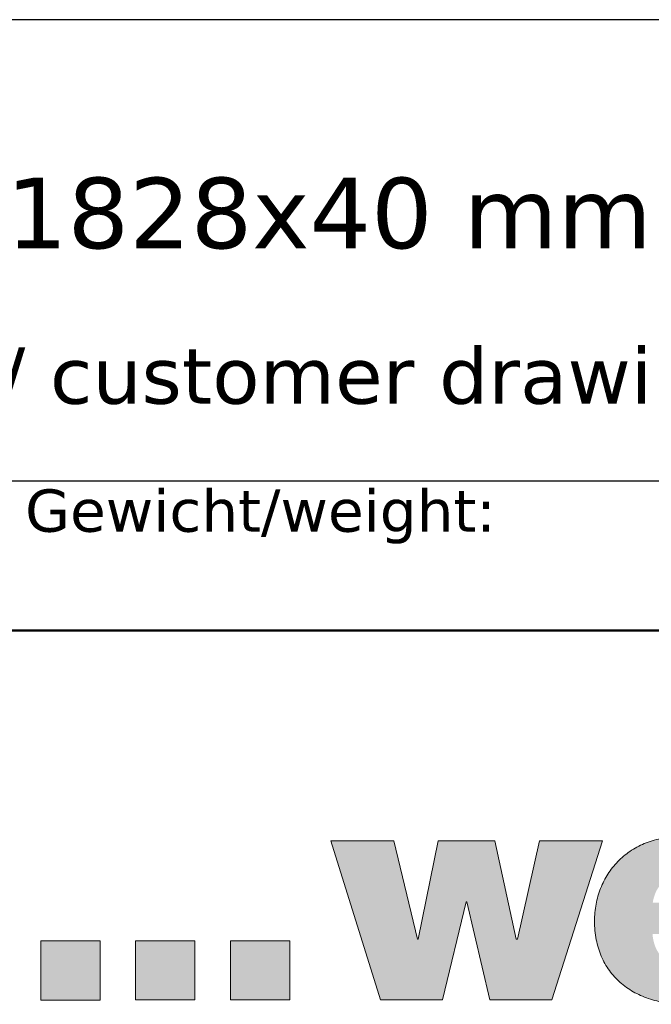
# Model space of a CAD drawing. Header units: millimetres. Extents: x -13716 to 13716, y -300 to 4365.
# Tile 3 of 12: x 2465 to 2800, y 395 to 919. Entities that reach past the tile are written whole.
import ezdxf
from ezdxf.enums import TextEntityAlignment as Align

# ---------------------------------------------------------------- set-up
doc = ezdxf.new("R2010")
doc.units = ezdxf.units.MM
doc.header["$LTSCALE"] = 15
doc.layers.get('0').update_dxf_attribs({"lineweight": 25})
for name, color, linetype, lineweight in [('AM_BOR', 7, 'Continuous', 25), ('Ebene 1', 7, 'Continuous', 25), ('Schraffur (ISO)', 7, 'Continuous', 18), ('Titel (ISO)', 7, 'Continuous', 50)]:
    doc.layers.add(name, color=color, linetype=linetype, lineweight=lineweight)
doc.styles.add('Notiztext 3.5', font='verdana.ttf')
doc.styles.add('Pfeiltext', font='verdana.ttf')
doc.styles.get("Standard").update_dxf_attribs({"font": 'verdana.ttf'})
doc.styles.add('Textstil26', font='verdana.ttf')
doc.styles.add('Textstil30', font='verdana.ttf')
doc.styles.add('Textstil32', font='verdana.ttf', dxfattribs={"width": 0.800000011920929})
doc.styles.add('Textstil69', font='verdana.ttf')
doc.styles.add('Textstil76', font='verdana.ttf')
doc.styles.add('Textstil77', font='verdana.ttf')

# ---------------------------------------------------------------- blocks, each defined once
blk = doc.blocks.new('Schriftfelder wedi Standard - Inch_Zoll ohne Toleranz')
at = {"layer": 'Schraffur (ISO)'}
for points in [[(-33.50274479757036, 24.89226535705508), (-31.74361691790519, 19.25673867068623), (-29.5392199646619, 19.25673867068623), (-28.7035945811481, 22.72129175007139), (-28.68281452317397, 22.72129175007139), (-27.86738501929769, 19.25673867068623), (-25.66494923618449, 19.25673867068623), (-23.8721893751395, 24.89226535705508), (-26.10909168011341, 24.89226535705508), (-26.88984602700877, 21.40772503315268), (-26.93365940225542, 21.40772503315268), (-27.6831602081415, 24.89226535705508), (-29.69160705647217, 24.89226535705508), (-30.4069751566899, 21.40772503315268), (-30.42800557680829, 21.40772503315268), (-31.26396477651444, 24.89226535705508)], [(-41.67694362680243, 21.33945962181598), (-43.77810792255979, 21.33945962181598), (-43.77810792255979, 19.23771114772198), (-41.67694362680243, 19.23771114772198)], [(-38.31645774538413, 21.33945962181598), (-40.41762204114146, 21.33945962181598), (-40.41762204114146, 19.25673867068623), (-38.31645774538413, 19.25673867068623)], [(-34.95739058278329, 21.33945962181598), (-34.95739058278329, 19.25673867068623), (-37.05684407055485, 19.25673867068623), (-37.05684407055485, 21.33945962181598)]]:
    blk.add_hatch(color=256, dxfattribs=at).paths.add_polyline_path(points)
h = blk.add_hatch(color=256, dxfattribs=at)
edge = h.paths.add_edge_path(flags=0)
edge.add_spline(control_points=[(-20.98426204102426, 23.64450215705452), (-20.93361218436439, 23.64454974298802), (-20.83437356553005, 23.63754410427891), (-20.69147196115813, 23.60588274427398), (-20.55957938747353, 23.5548363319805), (-20.43987860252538, 23.48610563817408), (-20.33350778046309, 23.4013683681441), (-20.24149284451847, 23.30219102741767), (-20.16524251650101, 23.19053605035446), (-20.10469144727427, 23.06678253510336), (-20.06540926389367, 22.93726973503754), (-20.03723755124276, 22.81162278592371), (-20.04818145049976, 22.7487896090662), (-20.03186208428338, 22.69787830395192), (-20.05383970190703, 22.70000191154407), (-20.08154656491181, 22.69841984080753), (-20.13424444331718, 22.69940583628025), (-20.20583445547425, 22.69897524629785), (-20.33532407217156, 22.69918562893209), (-20.52850526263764, 22.69905292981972), (-20.78674112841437, 22.69910726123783), (-21.0652178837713, 22.69908162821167), (-21.34366291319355, 22.69912245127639), (-21.60198283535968, 22.6990007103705), (-21.79495383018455, 22.69930830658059), (-21.9247773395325, 22.69881928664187), (-21.99568389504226, 22.69982032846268), (-22.04994681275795, 22.69752804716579), (-22.07514250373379, 22.70120611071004), (-22.09317685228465, 22.69769359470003), (-22.08774736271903, 22.71288525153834), (-22.08593480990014, 22.74504617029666), (-22.06336486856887, 22.83756191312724), (-22.03018547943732, 22.96177174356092), (-21.97088271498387, 23.10334015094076), (-21.89801107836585, 23.22865513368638), (-21.81015043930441, 23.33869654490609), (-21.70763393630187, 23.43258354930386), (-21.59050083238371, 23.50991948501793), (-21.45897585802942, 23.57030233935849), (-21.31323256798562, 23.61347009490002), (-21.15340026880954, 23.6392758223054), (-21.04198039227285, 23.64444793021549), (-20.98426204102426, 23.64450215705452)], knot_values=[-1, -1, -1, -1, -0.9705218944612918, -0.9423438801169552, -0.915116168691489, -0.8885306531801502, -0.8623203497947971, -0.8362542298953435, -0.81012821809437, -0.7837536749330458, -0.7569448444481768, -0.7295066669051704, -0.7154766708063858, -0.7107476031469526, -0.7096778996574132, -0.703909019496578, -0.6937109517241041, -0.6795758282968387, -0.6619957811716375, -0.6184694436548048, -0.5670689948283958, -0.5117314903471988, -0.4563939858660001, -0.4049935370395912, -0.3614671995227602, -0.3438871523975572, -0.3297520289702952, -0.3195539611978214, -0.3137850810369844, -0.3127153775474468, -0.311324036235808, -0.3071444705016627, -0.2907787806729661, -0.2596290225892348, -0.2302953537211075, -0.2023696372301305, -0.1753595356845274, -0.1487009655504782, -0.1217865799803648, -0.09400495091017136, -0.06477885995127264, -0.03359195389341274, 0, 0, 0, 0], degree=3, periodic=0)
edge = h.paths.add_edge_path()
edge.add_line((-17.97782995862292, 21.58172672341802), (-22.100626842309, 21.58172672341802))
edge.add_spline(control_points=[(-22.10062684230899, 21.58172672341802), (-22.09664542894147, 21.54234334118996), (-22.088802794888, 21.46476549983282), (-22.06743743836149, 21.35143565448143), (-22.03917629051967, 21.24315814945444), (-22.00338687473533, 21.14037833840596), (-21.96024097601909, 21.04347960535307), (-21.909701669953, 20.95286696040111), (-21.85178543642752, 20.86894745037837), (-21.78649809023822, 20.79213631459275), (-21.71385568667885, 20.72285415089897), (-21.6338830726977, 20.66152563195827), (-21.54661618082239, 20.6085688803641), (-21.45210002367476, 20.56441208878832), (-21.35038417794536, 20.52940632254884), (-21.24151856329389, 20.50415375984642), (-21.12554475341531, 20.48820588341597), (-21.0457855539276, 20.48631767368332), (-21.0048751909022, 20.48534916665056)], knot_values=[0, 0, 0, 0, 0.01187078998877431, 0.02338321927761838, 0.03455617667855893, 0.04541550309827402, 0.05599510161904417, 0.06633797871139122, 0.07649707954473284, 0.08653574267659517, 0.09652758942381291, 0.1065557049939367, 0.1167110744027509, 0.1270903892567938, 0.1377934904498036, 0.148920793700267, 0.1605710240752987, 0.1728394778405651, 0.1728394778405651, 0.1728394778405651, 0.1728394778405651], degree=3, periodic=0)
edge.add_spline(control_points=[(-21.0048751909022, 20.48534916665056), (-20.98301148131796, 20.48564678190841), (-20.93911252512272, 20.48624434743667), (-20.87321772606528, 20.49103222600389), (-20.80729502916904, 20.4986756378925), (-20.7416885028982, 20.50947293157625), (-20.67674201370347, 20.52336066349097), (-20.61279936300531, 20.54037314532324), (-20.55020418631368, 20.56051897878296), (-20.48930006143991, 20.58381436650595), (-20.43043028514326, 20.61027429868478), (-20.37393915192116, 20.63991583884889), (-20.32016824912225, 20.672755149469), (-20.26947171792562, 20.70881729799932), (-20.22216294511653, 20.74810149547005), (-20.17871366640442, 20.79070807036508), (-20.13902540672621, 20.83636901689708), (-20.11643447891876, 20.86956554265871), (-20.10515709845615, 20.88613723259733)], knot_values=[0, 0, 0, 0, 0.006558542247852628, 0.01316854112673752, 0.01980974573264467, 0.026462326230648, 0.03310723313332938, 0.03972657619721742, 0.04630403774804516, 0.05282533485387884, 0.05927874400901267, 0.06565570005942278, 0.07195147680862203, 0.07816594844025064, 0.08430441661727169, 0.09037846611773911, 0.09640678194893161, 0.1024158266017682, 0.1024158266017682, 0.1024158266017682, 0.1024158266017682], degree=3, periodic=0)
edge.add_line((-20.10515709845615, 20.88613723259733), (-18.09666852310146, 20.88613723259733))
edge.add_spline(control_points=[(-18.09666852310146, 20.88613723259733), (-18.15657729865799, 20.74144782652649), (-18.27376587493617, 20.4584184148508), (-18.54048143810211, 20.08909333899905), (-18.85779971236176, 19.77903811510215), (-19.22363462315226, 19.52933145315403), (-19.62803331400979, 19.33775410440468), (-20.06365333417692, 19.20286633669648), (-20.52289057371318, 19.12303600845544), (-21.05493586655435, 19.09439596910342), (-21.63870943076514, 19.13647766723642), (-22.24542184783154, 19.28110726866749), (-22.79072239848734, 19.52169443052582), (-23.26320117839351, 19.85642300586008), (-23.65035965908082, 20.28322484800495), (-23.93944383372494, 20.79856111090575), (-24.11771022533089, 21.39756035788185), (-24.17350250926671, 22.0264958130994), (-24.11979115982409, 22.64393569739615), (-23.95865744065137, 23.20773782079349), (-23.69880157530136, 23.71870812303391), (-23.34656155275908, 24.16462550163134), (-22.90909115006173, 24.53309201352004), (-22.39354934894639, 24.81074187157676), (-21.80755023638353, 24.98684939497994), (-21.13089921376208, 25.04225984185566), (-20.42695935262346, 24.99075721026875), (-19.74705616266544, 24.82468954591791), (-19.17679961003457, 24.53937773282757), (-18.71862883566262, 24.13937963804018), (-18.37368699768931, 23.63253413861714), (-18.13866399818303, 23.02892947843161), (-17.99994632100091, 22.33443044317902), (-17.98546046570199, 21.84142182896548), (-17.97782995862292, 21.58172672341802)], knot_values=[0, 0, 0, 0, 0.04684472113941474, 0.09163375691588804, 0.1355175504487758, 0.1793897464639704, 0.2238614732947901, 0.2692816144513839, 0.3157834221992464, 0.3633384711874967, 0.4288298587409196, 0.4906578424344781, 0.5495484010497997, 0.606551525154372, 0.663101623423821, 0.7210033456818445, 0.7823195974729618, 0.8491983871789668, 0.909267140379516, 0.9672890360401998, 1.024005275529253, 1.080171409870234, 1.136633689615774, 1.194395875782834, 1.254659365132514, 1.318824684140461, 1.396986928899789, 1.4655512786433, 1.527499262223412, 1.586410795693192, 1.646021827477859, 1.709592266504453, 1.779522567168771, 1.85736013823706, 1.85736013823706, 1.85736013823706, 1.85736013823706], degree=3, periodic=0)
at = {"layer": 'AM_BOR', "color": 7}
for p, q in [((-4.835435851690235, 53.99550874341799), (-188.8354355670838, 53.99550874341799)), ((-188.8354355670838, 37.64550874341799), (-4.835435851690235, 37.64550874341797))]:
    blk.add_line(p, q, dxfattribs=at)
at = {"layer": 'Ebene 1', "lineweight": 5}
for p, q in [((-31.74361691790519, 19.25673867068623), (-33.50274479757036, 24.89226535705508)), ((-33.50274479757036, 24.89226535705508), (-31.26396477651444, 24.89226535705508)), ((-31.26396477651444, 24.89226535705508), (-30.42800557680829, 21.40772503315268)), ((-30.4069751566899, 21.40772503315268), (-29.69160705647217, 24.89226535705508)), ((-29.69160705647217, 24.89226535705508), (-27.6831602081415, 24.89226535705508)), ((-27.6831602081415, 24.89226535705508), (-26.93365940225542, 21.40772503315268)), ((-26.88984602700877, 21.40772503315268), (-26.10909168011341, 24.89226535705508)), ((-26.10909168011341, 24.89226535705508), (-23.8721893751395, 24.89226535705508)), ((-23.8721893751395, 24.89226535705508), (-25.66494923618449, 19.25673867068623)), ((-28.7035945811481, 22.72129175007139), (-29.5392199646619, 19.25673867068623)), ((-28.68281452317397, 22.72129175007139), (-28.7035945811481, 22.72129175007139)), ((-27.86738501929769, 19.25673867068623), (-28.68281452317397, 22.72129175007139)), ((-41.67694362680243, 21.33945962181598), (-43.77810792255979, 21.33945962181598)), ((-43.77810792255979, 21.33945962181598), (-43.77810792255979, 19.23771114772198)), ((-41.67694362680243, 19.23771114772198), (-41.67694362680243, 21.33945962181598)), ((-38.31645774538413, 21.33945962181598), (-40.41762204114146, 21.33945962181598)), ((-40.41762204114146, 21.33945962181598), (-40.41762204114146, 19.25673867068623)), ((-38.31645774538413, 19.25673867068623), (-38.31645774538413, 21.33945962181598)), ((-37.05684407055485, 21.33945962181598), (-37.05684407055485, 19.25673867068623)), ((-34.95739058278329, 21.33945962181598), (-37.05684407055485, 21.33945962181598)), ((-34.95739058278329, 19.25673867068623), (-34.95739058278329, 21.33945962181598)), ((-30.42800557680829, 21.40772503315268), (-30.4069751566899, 21.40772503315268)), ((-26.93365940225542, 21.40772503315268), (-26.88984602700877, 21.40772503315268)), ((-43.77810792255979, 19.23771114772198), (-41.67694362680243, 19.23771114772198)), ((-40.41762204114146, 19.25673867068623), (-38.31645774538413, 19.25673867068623)), ((-37.05684407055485, 19.25673867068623), (-34.95739058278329, 19.25673867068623)), ((-29.5392199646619, 19.25673867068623), (-31.74361691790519, 19.25673867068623)), ((-25.66494923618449, 19.25673867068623), (-27.86738501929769, 19.25673867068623))]:
    blk.add_line(p, q, dxfattribs=at)
blk.add_spline([(-17.97782995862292, 21.58172672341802), (-18.02361444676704, 22.35875473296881), (-18.16337569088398, 23.04394922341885), (-18.40072536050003, 23.63368238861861), (-18.73927512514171, 24.12432642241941), (-19.18263665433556, 24.51225351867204), (-19.73442161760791, 24.7938358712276), (-20.39824168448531, 24.96544567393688), (-21.17770852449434, 25.02345512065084), (-21.81649302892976, 24.9628484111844), (-22.39353881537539, 24.78910441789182), (-22.90162352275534, 24.5143373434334), (-23.33352478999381, 24.15066139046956), (-23.68202025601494, 23.71019076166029), (-23.93988755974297, 23.20503965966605), (-24.09990434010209, 22.64732228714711), (-24.15484823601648, 22.04915284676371), (-24.09297928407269, 21.38323281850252), (-23.91451492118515, 20.7966164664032), (-23.63016888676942, 20.29222745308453), (-23.25065492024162, 19.87298944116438), (-22.78668676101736, 19.54182609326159), (-22.24897814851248, 19.30166107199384), (-21.64824282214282, 19.15541803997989), (-20.995194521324, 19.10602065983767), (-20.52039135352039, 19.13267061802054), (-20.06241428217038, 19.21328584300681), (-19.62891989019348, 19.34886436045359), (-19.2275647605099, 19.54040419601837), (-18.86600547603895, 19.78890337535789), (-18.5518986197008, 20.09535992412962), (-18.29290077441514, 20.46077186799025), (-18.09666852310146, 20.88613723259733)], degree=3, dxfattribs=at)
at = {"layer": 'Titel (ISO)'}
blk.add_line((-84.03543585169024, 32.34550874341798), (-4.835435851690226, 32.34550874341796), dxfattribs=at)
at = {"layer": 'AM_BOR', "color": 7}
for tag, p, height, style in [('Zeichnungsnummer_001', (-173.2383905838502, 49.43305073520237), 3.00000011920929, 'Textstil30'), ('Artikelnummer_001', (-145.0642880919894, 44.44372461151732), 2.487309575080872, 'Textstil69')]:
    blk.add_attdef(tag, p, '', height=height, dxfattribs=dict(at, style=style))
blk.add_attdef('TITEL_001', (-73.55900853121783, 45.89550875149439), '', height=2.5, dxfattribs=at)
at = {"layer": 'AM_BOR', "color": 7, "style": 'Textstil69'}
blk.add_attdef('PROJEKT', text='', height=2.487309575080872, dxfattribs=at).set_placement((-144.8354355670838, 41.98281831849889), align=Align.TOP_LEFT)
at = {"layer": 'AM_BOR', "color": 7, "style": 'Textstil32', "width": 0.8}
for tag, p in [('ERSTELLUNGSDATUM_001', (-115.1472556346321, 28.69550873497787)), ('KONSTRUKTEUR_001', (-94.00716185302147, 28.67133143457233)), ('ERSTELLUNGSDATUM_001', (-115.3460467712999, 23.55467596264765)), ('KONSTRUKTEUR_001', (-94.00716185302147, 23.37133143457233))]:
    blk.add_attdef(tag, p, '', height=2.000000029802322, dxfattribs=at)
at = {"layer": 'AM_BOR', "color": 7, "style": 'Textstil32', "width": 0.7999999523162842}
for tag, p in [('KONTROLLDATUM', (-108.7354355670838, 19.09550874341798)), ('KONTROLLIERT_VON', (-92.73543585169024, 19.09550874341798))]:
    blk.add_attdef(tag, text='', height=2.000000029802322, dxfattribs=at).set_placement(p, align=Align.MIDDLE_CENTER)
at = {"layer": 'Titel (ISO)', "insert": (-44.33543585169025, 37.34550874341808), "char_height": 1.500000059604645, "attachment_point": 1, "style": 'Notiztext 3.5'}
blk.add_mtext('\\fVerdana|b0|i0;\\H1.5000;Gewicht/weight:', dxfattribs=at)
at = {"layer": 'Titel (ISO)', "color": 7, "style": 'Pfeiltext'}
blk.add_attdef('BESCHREIBUNG_001', (-70.66377724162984, 40.38459537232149), '', height=2.000000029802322, dxfattribs=at)
at = {"layer": 'Titel (ISO)'}
for tag, p, height, style in [('Anfänglicher_Ansichtsmaßstab_001', (-64.5021920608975, 33.83711386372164), 2.5, 'Textstil26'), ('REVISIONSNUMMER_001', (-74.87694023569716, -0.5444913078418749), 1.790000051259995, 'Textstil77'), ('STATUS_001', (-52.63301829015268, -0.6250352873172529), 1.790000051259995, 'Textstil77')]:
    blk.add_attdef(tag, p, '', height=height, dxfattribs=dict(at, style=style))
at = {"layer": 'Titel (ISO)', "style": 'Textstil26'}
blk.add_attdef('<MASSE3;>', text='', height=2.5, dxfattribs=at).set_placement((-26.83543585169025, 36.34550874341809), align=Align.TOP_LEFT)
at = {"layer": 'Titel (ISO)', "style": 'Textstil76'}
for tag, p in [('MATERIAL', (-159.8354355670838, 35.345508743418)), ('FIRMA', (-159.8354355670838, 24.74550874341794)), ('Bauvorhaben', (-159.8354355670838, 19.44550874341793))]:
    blk.add_attdef(tag, text='', height=1.889999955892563, dxfattribs=at).set_placement(p, align=Align.TOP_CENTER)

msp = doc.modelspace()

# ---------------------------------------------------------------- block references
ref = msp.add_blockref('Schriftfelder wedi Standard - Inch_Zoll ohne Toleranz', (3132.531537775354, 108.8173688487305), dxfattribs=dict(xscale=15, yscale=15, zscale=15))
ref.add_attrib('BESCHREIBUNG_001', 'Kundenzeichnung / customer drawing', (2072.574879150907, 714.5862994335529), dxfattribs={"layer": 'Titel (ISO)', "color": 7, "height": 30.00000044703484, "style": 'Pfeiltext'})
ref.add_attrib('TITEL_001', 'FU Primo Z 914x1828x40 mm US', (2029.146409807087, 797.2500001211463), dxfattribs={"layer": 'AM_BOR', "color": 7, "height": 37.5})

doc.saveas('drawing.dxf')
